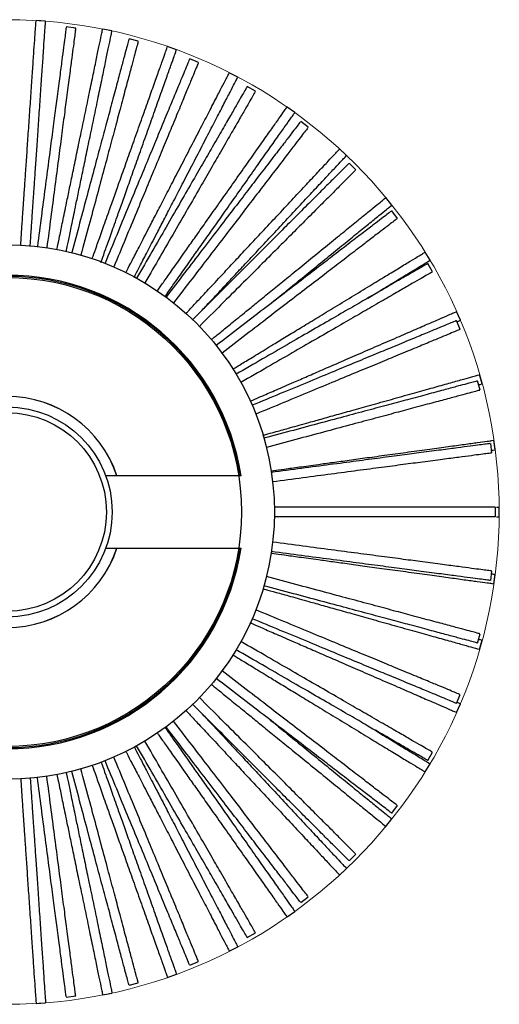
# Model space of a CAD drawing. Header units: millimetres. Extents: x 65 to 114, y 26 to 281.
# Tile 21 of 21: x 101 to 114, y 256 to 281. Entities that reach past the tile are written whole.
import ezdxf

# ---------------------------------------------------------------- set-up
doc = ezdxf.new("R2010")
doc.units = ezdxf.units.MM

msp = doc.modelspace()

# ---------------------------------------------------------------- linework, layer by layer
at = {"color": 7, "linetype": 'Continuous', "lineweight": 25}
for p, q in [((102.137, 281.349), (101.888, 281.366)), ((102.927, 281.166), (102.679, 281.198)), ((103.878, 281.093), (103.634, 281.144)), ((104.565, 280.823), (104.324, 280.888)), ((105.568, 280.602), (105.332, 280.685)), ((106.145, 280.27), (105.914, 280.365)), ((107.175, 279.885), (106.953, 280)), ((107.639, 279.515), (107.422, 279.64)), ((108.67, 278.956), (108.465, 279.1)), ((109.021, 278.571), (108.823, 278.723)), ((110.024, 277.833), (109.841, 278.003)), ((110.269, 277.455), (110.092, 277.632)), ((111.212, 276.535), (111.054, 276.729)), ((111.36, 276.186), (111.208, 276.385)), ((112.213, 275.088), (112.083, 275.301)), ((112.277, 274.786), (112.152, 275.002)), ((113.007, 273.518), (112.908, 273.747)), ((113.002, 273.277), (112.906, 273.508)), ((113.581, 271.854), (113.513, 272.095)), ((113.525, 271.687), (113.46, 271.929)), ((113.835, 270.042), (113.803, 270.29)), ((113.922, 270.128), (113.888, 270.375)), ((107.26, 269.444), (103.715, 269.444)), ((113.928, 268.371), (113.928, 268.621)), ((114.025, 268.371), (114.025, 268.621)), ((103.715, 267.548), (107.26, 267.548)), ((113.803, 266.702), (113.835, 266.95)), ((113.888, 266.617), (113.922, 266.865)), ((113.46, 265.064), (113.525, 265.305)), ((113.513, 264.898), (113.581, 265.138)), ((112.906, 263.484), (113.002, 263.715)), ((112.908, 263.245), (113.007, 263.475)), ((112.152, 261.99), (112.277, 262.207)), ((112.083, 261.691), (112.213, 261.905)), ((111.208, 260.608), (111.36, 260.806)), ((111.054, 260.263), (111.212, 260.457)), ((110.092, 259.36), (110.269, 259.537)), ((109.841, 258.989), (110.024, 259.16)), ((108.823, 258.269), (109.021, 258.421)), ((108.465, 257.892), (108.67, 258.036)), ((107.422, 257.353), (107.639, 257.478)), ((106.953, 256.992), (107.175, 257.107)), ((105.914, 256.627), (106.145, 256.723)), ((105.332, 256.307), (105.568, 256.391)), ((104.324, 256.104), (104.565, 256.169)), ((102.679, 255.794), (102.927, 255.827)), ((103.634, 255.849), (103.878, 255.899)), ((101.888, 255.626), (102.137, 255.643))]:
    msp.add_line(p, q, dxfattribs=at)
at = {"color": 7, "linetype": 'Continuous', "lineweight": 18}
msp.add_circle((101.133, 268.496), 12.892, dxfattribs=at)
at = {"color": 7, "linetype": 'Continuous', "lineweight": 25}
for radius in [7, 6.14, 2.75, 2.6]:
    msp.add_circle((101.133, 268.496), radius, dxfattribs=at)
for radius, start, end in [(6.2, 8.7928, 171.2072), (6.17, 8.8353, 171.1647), (3.025, 18.2584, 161.7416), (3.027, 18.246, 90), (6.2, 188.7928, 351.2072), (3.027, 198.246, 341.754), (6.17, 270, 351.1647), (3.025, 270, 341.7416)]:
    msp.add_arc((101.133, 268.496), radius, start, end, dxfattribs=at)
for points, knots in [([(101.485, 275.478), (101.487, 275.503), (101.492, 275.583), (101.509, 275.829), (101.536, 276.215), (101.566, 276.657), (101.597, 277.108), (101.626, 277.538), (101.659, 278.015), (101.694, 278.536), (101.735, 279.123), (101.773, 279.681), (101.806, 280.171), (101.835, 280.595), (101.859, 280.942), (101.876, 281.183), (101.885, 281.317), (101.889, 281.374), (101.888, 281.362), (101.888, 281.36)], [0, 0, 0, 0, 0.038693, 0.12799, 0.217411, 0.306807, 0.365264, 0.423617, 0.481836, 0.539893, 0.597976, 0.657683, 0.716421, 0.776243, 0.836581, 0.896922, 0.944052, 0.990746, 1, 1, 1, 1]), ([(101.734, 275.453), (101.736, 275.48), (101.742, 275.562), (101.759, 275.812), (101.785, 276.198), (101.815, 276.64), (101.846, 277.091), (101.876, 277.521), (101.908, 277.998), (101.944, 278.519), (101.984, 279.105), (102.022, 279.664), (102.056, 280.154), (102.085, 280.578), (102.108, 280.925), (102.125, 281.166), (102.134, 281.3), (102.138, 281.357), (102.137, 281.345), (102.137, 281.343)], [0, 0, 0, 0, 0.042478, 0.131424, 0.220492, 0.309536, 0.367763, 0.425887, 0.483876, 0.541704, 0.599559, 0.659031, 0.717538, 0.777124, 0.837224, 0.897328, 0.944272, 0.990782, 1, 1, 1, 1]), ([(102.678, 281.186), (102.678, 281.188), (102.679, 281.195), (102.666, 281.102), (102.643, 280.922), (102.61, 280.674), (102.566, 280.34), (102.51, 279.915), (102.446, 279.424), (102.374, 278.884), (102.3, 278.315), (102.216, 277.683), (102.126, 276.994), (102.028, 276.252), (101.958, 275.719), (101.923, 275.451)], [0, 0, 0, 0, 0.053106, 0.158799, 0.243687, 0.3288, 0.413845, 0.498684, 0.58339, 0.652772, 0.722217, 0.79164, 0.86102, 0.930417, 1, 1, 1, 1]), ([(102.925, 281.153), (102.926, 281.155), (102.927, 281.163), (102.914, 281.069), (102.891, 280.89), (102.858, 280.641), (102.814, 280.307), (102.758, 279.882), (102.693, 279.391), (102.622, 278.851), (102.547, 278.282), (102.464, 277.651), (102.374, 276.961), (102.276, 276.219), (102.206, 275.686), (102.17, 275.419)], [0, 0, 0, 0, 0.053106, 0.158799, 0.243687, 0.3288, 0.413845, 0.498684, 0.58339, 0.652772, 0.722217, 0.79164, 0.86102, 0.930417, 1, 1, 1, 1]), ([(102.433, 275.367), (102.438, 275.39), (102.454, 275.468), (102.504, 275.71), (102.583, 276.088), (102.673, 276.522), (102.765, 276.965), (102.853, 277.387), (102.95, 277.855), (103.056, 278.366), (103.176, 278.942), (103.29, 279.49), (103.39, 279.971), (103.476, 280.387), (103.547, 280.727), (103.596, 280.964), (103.624, 281.095), (103.635, 281.152), (103.633, 281.139), (103.632, 281.137)], [0, 0, 0, 0, 0.03785, 0.127225, 0.216724, 0.306198, 0.364707, 0.423111, 0.481381, 0.539489, 0.597624, 0.657382, 0.716172, 0.776047, 0.836437, 0.896832, 0.944003, 0.990737, 1, 1, 1, 1]), ([(102.676, 275.307), (102.681, 275.333), (102.698, 275.413), (102.749, 275.658), (102.828, 276.038), (102.918, 276.471), (103.01, 276.914), (103.098, 277.336), (103.195, 277.804), (103.301, 278.315), (103.421, 278.891), (103.535, 279.439), (103.635, 279.92), (103.721, 280.336), (103.792, 280.677), (103.841, 280.913), (103.868, 281.045), (103.88, 281.101), (103.877, 281.088), (103.877, 281.086)], [0, 0, 0, 0, 0.042213, 0.131183, 0.220276, 0.309345, 0.367588, 0.425728, 0.483733, 0.541577, 0.599448, 0.658936, 0.717459, 0.777063, 0.837179, 0.897299, 0.944257, 0.990779, 1, 1, 1, 1]), ([(104.321, 280.875), (104.321, 280.878), (104.323, 280.885), (104.299, 280.794), (104.252, 280.619), (104.187, 280.377), (104.1, 280.052), (103.989, 279.637), (103.861, 279.159), (103.72, 278.633), (103.571, 278.078), (103.406, 277.463), (103.226, 276.791), (103.033, 276.069), (102.893, 275.549), (102.824, 275.289)], [0, 0, 0, 0, 0.053106, 0.158799, 0.243687, 0.3288, 0.413845, 0.498684, 0.58339, 0.652772, 0.722217, 0.79164, 0.86102, 0.930417, 1, 1, 1, 1]), ([(104.562, 280.811), (104.563, 280.813), (104.565, 280.82), (104.54, 280.729), (104.493, 280.554), (104.428, 280.312), (104.341, 279.987), (104.23, 279.573), (104.102, 279.095), (103.961, 278.568), (103.813, 278.014), (103.648, 277.399), (103.468, 276.727), (103.274, 276.004), (103.135, 275.484), (103.065, 275.224)], [0, 0, 0, 0, 0.053106, 0.158799, 0.243687, 0.3288, 0.413845, 0.498684, 0.58339, 0.652772, 0.722217, 0.79164, 0.86102, 0.930417, 1, 1, 1, 1]), ([(103.357, 275.128), (103.365, 275.15), (103.392, 275.224), (103.474, 275.456), (103.603, 275.82), (103.752, 276.237), (103.903, 276.664), (104.047, 277.07), (104.208, 277.52), (104.382, 278.012), (104.579, 278.566), (104.767, 279.093), (104.931, 279.557), (105.074, 279.957), (105.19, 280.285), (105.271, 280.512), (105.316, 280.639), (105.335, 280.693), (105.331, 280.681), (105.33, 280.679)], [0, 0, 0, 0, 0.036926, 0.126387, 0.215972, 0.305532, 0.364097, 0.422557, 0.480883, 0.539047, 0.597237, 0.657053, 0.7159, 0.775832, 0.83628, 0.896732, 0.943949, 0.990729, 1, 1, 1, 1]), ([(103.589, 275.034), (103.598, 275.059), (103.626, 275.136), (103.709, 275.372), (103.839, 275.737), (103.987, 276.154), (104.139, 276.58), (104.283, 276.986), (104.443, 277.437), (104.618, 277.929), (104.815, 278.482), (105.002, 279.01), (105.167, 279.473), (105.309, 279.874), (105.426, 280.201), (105.507, 280.429), (105.551, 280.555), (105.571, 280.609), (105.566, 280.597), (105.566, 280.595)], [0, 0, 0, 0, 0.04187, 0.130872, 0.219997, 0.309097, 0.367361, 0.425522, 0.483548, 0.541413, 0.599305, 0.658814, 0.717358, 0.776983, 0.837121, 0.897263, 0.944237, 0.990776, 1, 1, 1, 1]), ([(105.909, 280.353), (105.91, 280.356), (105.913, 280.362), (105.877, 280.275), (105.808, 280.108), (105.712, 279.876), (105.583, 279.566), (105.419, 279.169), (105.229, 278.712), (105.021, 278.208), (104.801, 277.678), (104.557, 277.09), (104.291, 276.447), (104.005, 275.756), (103.799, 275.259), (103.696, 275.01)], [0, 0, 0, 0, 0.053106, 0.158799, 0.243687, 0.3288, 0.413845, 0.498684, 0.58339, 0.652772, 0.722217, 0.79164, 0.86102, 0.930417, 1, 1, 1, 1]), ([(106.14, 280.258), (106.141, 280.26), (106.144, 280.267), (106.108, 280.179), (106.039, 280.012), (105.943, 279.781), (105.814, 279.47), (105.65, 279.074), (105.46, 278.616), (105.252, 278.113), (105.032, 277.582), (104.788, 276.994), (104.522, 276.351), (104.236, 275.661), (104.03, 275.163), (103.927, 274.914)], [0, 0, 0, 0, 0.053106, 0.158799, 0.243687, 0.3288, 0.413845, 0.498684, 0.58339, 0.652772, 0.722217, 0.79164, 0.86102, 0.930417, 1, 1, 1, 1]), ([(104.241, 274.765), (104.251, 274.785), (104.287, 274.855), (104.4, 275.072), (104.578, 275.416), (104.781, 275.809), (104.989, 276.21), (105.188, 276.593), (105.408, 277.018), (105.648, 277.481), (105.918, 278.003), (106.176, 278.5), (106.402, 278.937), (106.598, 279.314), (106.757, 279.623), (106.869, 279.837), (106.93, 279.956), (106.957, 280.007), (106.951, 279.996), (106.95, 279.994)], [0, 0, 0, 0, 0.035921, 0.125476, 0.215154, 0.304807, 0.363433, 0.421955, 0.480342, 0.538566, 0.596817, 0.656695, 0.715603, 0.775598, 0.83611, 0.896625, 0.943891, 0.990719, 1, 1, 1, 1]), ([(104.457, 274.64), (104.469, 274.663), (104.507, 274.735), (104.621, 274.957), (104.8, 275.301), (105.003, 275.694), (105.211, 276.095), (105.41, 276.478), (105.63, 276.903), (105.87, 277.366), (106.14, 277.888), (106.398, 278.385), (106.624, 278.822), (106.82, 279.199), (106.979, 279.508), (107.091, 279.722), (107.152, 279.841), (107.179, 279.892), (107.173, 279.881), (107.172, 279.879)], [0, 0, 0, 0, 0.041449, 0.13049, 0.219654, 0.308793, 0.367083, 0.425269, 0.483321, 0.541211, 0.599129, 0.658664, 0.717234, 0.776885, 0.837049, 0.897217, 0.944212, 0.990772, 1, 1, 1, 1]), ([(107.416, 279.629), (107.417, 279.631), (107.421, 279.637), (107.374, 279.555), (107.283, 279.399), (107.158, 279.181), (106.99, 278.89), (106.775, 278.519), (106.528, 278.09), (106.255, 277.618), (105.968, 277.121), (105.65, 276.57), (105.302, 275.967), (104.928, 275.319), (104.659, 274.853), (104.524, 274.62)], [0, 0, 0, 0, 0.053106, 0.158799, 0.243687, 0.3288, 0.413845, 0.498684, 0.58339, 0.652772, 0.722217, 0.79164, 0.86102, 0.930417, 1, 1, 1, 1]), ([(107.633, 279.504), (107.634, 279.506), (107.637, 279.512), (107.59, 279.43), (107.5, 279.274), (107.374, 279.056), (107.206, 278.765), (106.992, 278.394), (106.744, 277.965), (106.472, 277.493), (106.185, 276.996), (105.866, 276.445), (105.518, 275.842), (105.144, 275.194), (104.875, 274.728), (104.741, 274.495)], [0, 0, 0, 0, 0.053106, 0.158799, 0.243687, 0.3288, 0.413845, 0.498684, 0.58339, 0.652772, 0.722217, 0.79164, 0.86102, 0.930417, 1, 1, 1, 1]), ([(105.067, 274.286), (105.079, 274.303), (105.124, 274.367), (105.265, 274.566), (105.488, 274.882), (105.743, 275.244), (106.004, 275.614), (106.253, 275.966), (106.528, 276.356), (106.829, 276.783), (107.168, 277.263), (107.491, 277.72), (107.775, 278.122), (108.02, 278.469), (108.22, 278.753), (108.359, 278.95), (108.437, 279.06), (108.47, 279.107), (108.463, 279.097), (108.462, 279.095)], [0, 0, 0, 0, 0.0348349, 0.1244904, 0.2142697, 0.3040243, 0.3627161, 0.4213039, 0.4797565, 0.538046, 0.5963628, 0.6563088, 0.7152828, 0.7753452, 0.8359249, 0.8965083, 0.9438275, 0.9907084, 1, 1, 1, 1]), ([(105.281, 274.156), (105.291, 274.17), (105.333, 274.23), (105.469, 274.423), (105.692, 274.738), (105.947, 275.1), (106.208, 275.469), (106.457, 275.821), (106.732, 276.212), (107.034, 276.639), (107.373, 277.119), (107.695, 277.576), (107.979, 277.978), (108.224, 278.325), (108.424, 278.609), (108.564, 278.806), (108.641, 278.916), (108.674, 278.963), (108.667, 278.953), (108.666, 278.951)], [0, 0, 0, 0, 0.026141, 0.116604, 0.207192, 0.297755, 0.356976, 0.416091, 0.47507, 0.533885, 0.592727, 0.653213, 0.712718, 0.773322, 0.834447, 0.895576, 0.943321, 0.990625, 1, 1, 1, 1]), ([(108.815, 278.713), (108.817, 278.715), (108.821, 278.721), (108.764, 278.646), (108.654, 278.503), (108.501, 278.304), (108.296, 278.037), (108.035, 277.696), (107.734, 277.304), (107.402, 276.871), (107.052, 276.416), (106.665, 275.911), (106.241, 275.359), (105.786, 274.765), (105.459, 274.339), (105.294, 274.125)], [0, 0, 0, 0, 0.053106, 0.158799, 0.243687, 0.3288, 0.413845, 0.498684, 0.58339, 0.652772, 0.722217, 0.79164, 0.86102, 0.930417, 1, 1, 1, 1]), ([(109.014, 278.561), (109.015, 278.563), (109.02, 278.569), (108.962, 278.494), (108.852, 278.35), (108.699, 278.151), (108.495, 277.885), (108.233, 277.544), (107.932, 277.151), (107.6, 276.719), (107.251, 276.264), (106.863, 275.759), (106.44, 275.207), (105.984, 274.613), (105.657, 274.186), (105.493, 273.973)], [0, 0, 0, 0, 0.053106, 0.158799, 0.243687, 0.3288, 0.413845, 0.498684, 0.58339, 0.652772, 0.722217, 0.79164, 0.86102, 0.930417, 1, 1, 1, 1]), ([(105.818, 273.695), (105.833, 273.711), (105.886, 273.769), (106.053, 273.947), (106.317, 274.23), (106.619, 274.553), (106.928, 274.884), (107.222, 275.199), (107.548, 275.548), (107.905, 275.93), (108.306, 276.359), (108.688, 276.768), (109.023, 277.128), (109.314, 277.438), (109.551, 277.692), (109.716, 277.869), (109.807, 277.967), (109.846, 278.009), (109.838, 278), (109.836, 277.998)], [0, 0, 0, 0, 0.035341, 0.12495, 0.214682, 0.30439, 0.363051, 0.421608, 0.480029, 0.538288, 0.596575, 0.656489, 0.715432, 0.775463, 0.836011, 0.896563, 0.943857, 0.990713, 1, 1, 1, 1]), ([(106.221, 273.761), (106.229, 273.769), (106.3, 273.846), (106.505, 274.065), (106.801, 274.382), (107.111, 274.714), (107.405, 275.028), (107.731, 275.378), (108.087, 275.759), (108.489, 276.189), (108.871, 276.598), (109.206, 276.957), (109.496, 277.268), (109.733, 277.522), (109.898, 277.698), (109.99, 277.797), (110.029, 277.838), (110.021, 277.829), (110.019, 277.828)], [0, 0, 0, 0, 0.012228, 0.113519, 0.214783, 0.281, 0.347101, 0.413048, 0.478812, 0.544606, 0.612239, 0.678775, 0.746539, 0.814886, 0.883238, 0.936625, 0.989517, 1, 1, 1, 1]), ([(110.083, 277.623), (110.085, 277.625), (110.09, 277.63), (110.023, 277.563), (109.895, 277.435), (109.718, 277.258), (109.48, 277.02), (109.177, 276.717), (108.827, 276.367), (108.441, 275.981), (108.036, 275.575), (107.586, 275.125), (107.093, 274.633), (106.565, 274.105), (106.184, 273.724), (105.994, 273.533)], [0, 0, 0, 0, 0.053106, 0.158799, 0.243687, 0.3288, 0.413845, 0.498684, 0.58339, 0.652772, 0.722217, 0.79164, 0.86102, 0.930417, 1, 1, 1, 1]), ([(110.26, 277.446), (110.262, 277.448), (110.267, 277.453), (110.2, 277.386), (110.072, 277.259), (109.895, 277.081), (109.657, 276.843), (109.354, 276.54), (109.004, 276.19), (108.618, 275.805), (108.212, 275.399), (107.762, 274.949), (107.27, 274.457), (106.741, 273.928), (106.361, 273.547), (106.17, 273.357)], [0, 0, 0, 0, 0.053106, 0.158799, 0.243687, 0.3288, 0.413845, 0.498684, 0.58339, 0.652772, 0.722217, 0.79164, 0.86102, 0.930417, 1, 1, 1, 1]), ([(106.48, 273.008), (106.498, 273.022), (106.559, 273.072), (106.749, 273.226), (107.049, 273.47), (107.393, 273.75), (107.744, 274.035), (108.078, 274.307), (108.449, 274.609), (108.854, 274.939), (109.31, 275.31), (109.744, 275.663), (110.125, 275.973), (110.455, 276.241), (110.725, 276.461), (110.912, 276.613), (111.016, 276.698), (111.061, 276.734), (111.051, 276.726), (111.049, 276.725)], [0, 0, 0, 0, 0.036392, 0.125903, 0.215538, 0.305148, 0.363745, 0.422238, 0.480596, 0.538792, 0.597014, 0.656863, 0.715742, 0.775708, 0.83619, 0.896675, 0.943918, 0.990723, 1, 1, 1, 1]), ([(108.026, 273.943), (108.097, 274.001), (108.277, 274.147), (108.607, 274.416), (109.011, 274.744), (109.468, 275.116), (109.902, 275.469), (110.283, 275.779), (110.613, 276.047), (110.882, 276.267), (111.07, 276.419), (111.174, 276.504), (111.218, 276.54), (111.209, 276.532), (111.207, 276.531)], [0, 0, 0, 0, 0.061317, 0.156131, 0.250681, 0.345274, 0.44251, 0.53817, 0.635595, 0.73386, 0.83213, 0.908885, 0.984928, 1, 1, 1, 1]), ([(111.198, 276.377), (111.2, 276.378), (111.206, 276.383), (111.131, 276.325), (110.987, 276.215), (110.788, 276.062), (110.521, 275.858), (110.181, 275.597), (109.788, 275.295), (109.356, 274.963), (108.901, 274.614), (108.396, 274.226), (107.843, 273.803), (107.25, 273.348), (106.823, 273.02), (106.61, 272.856)], [0, 0, 0, 0, 0.053106, 0.158799, 0.243687, 0.3288, 0.413845, 0.498684, 0.58339, 0.652772, 0.722217, 0.79164, 0.86102, 0.930417, 1, 1, 1, 1]), ([(111.35, 276.178), (111.352, 276.18), (111.358, 276.184), (111.283, 276.127), (111.14, 276.017), (110.94, 275.864), (110.674, 275.659), (110.333, 275.398), (109.941, 275.097), (109.508, 274.765), (109.053, 274.416), (108.548, 274.028), (107.996, 273.604), (107.402, 273.149), (106.975, 272.822), (106.762, 272.658)], [0, 0, 0, 0, 0.053106, 0.158799, 0.243687, 0.3288, 0.413845, 0.498684, 0.58339, 0.652772, 0.722217, 0.79164, 0.86102, 0.930417, 1, 1, 1, 1]), ([(107.043, 272.236), (107.063, 272.248), (107.131, 272.29), (107.341, 272.417), (107.672, 272.619), (108.05, 272.849), (108.436, 273.084), (108.805, 273.308), (109.213, 273.556), (109.659, 273.827), (110.161, 274.133), (110.64, 274.423), (111.06, 274.679), (111.423, 274.9), (111.72, 275.08), (111.926, 275.206), (112.041, 275.276), (112.09, 275.305), (112.079, 275.299), (112.077, 275.298)], [0, 0, 0, 0, 0.037362, 0.126783, 0.216327, 0.305847, 0.364385, 0.422819, 0.481119, 0.539256, 0.59742, 0.657209, 0.716028, 0.775933, 0.836355, 0.896779, 0.943975, 0.990733, 1, 1, 1, 1]), ([(112.14, 274.996), (112.143, 274.997), (112.149, 275), (112.067, 274.953), (111.911, 274.863), (111.693, 274.737), (111.402, 274.569), (111.031, 274.355), (110.602, 274.107), (110.13, 273.835), (109.633, 273.548), (109.081, 273.229), (108.479, 272.882), (107.831, 272.508), (107.365, 272.239), (107.132, 272.104)], [0, 0, 0, 0, 0.053106, 0.158799, 0.243687, 0.3288, 0.413845, 0.498684, 0.58339, 0.652772, 0.722217, 0.79164, 0.86102, 0.930417, 1, 1, 1, 1]), ([(110.581, 274.095), (110.642, 274.132), (110.86, 274.265), (111.188, 274.465), (111.553, 274.686), (111.85, 274.867), (112.056, 274.992), (112.171, 275.062), (112.22, 275.092), (112.209, 275.085), (112.207, 275.084)], [0, 0, 0, 0, 0.062542, 0.223401, 0.387228, 0.552466, 0.717714, 0.846783, 0.974656, 1, 1, 1, 1]), ([(112.265, 274.779), (112.268, 274.78), (112.274, 274.784), (112.192, 274.737), (112.036, 274.646), (111.818, 274.521), (111.527, 274.353), (111.156, 274.138), (110.727, 273.891), (110.255, 273.618), (109.758, 273.331), (109.206, 273.013), (108.604, 272.665), (107.956, 272.291), (107.49, 272.022), (107.257, 271.887)], [0, 0, 0, 0, 0.053106, 0.158799, 0.243687, 0.3288, 0.413845, 0.498684, 0.58339, 0.652772, 0.722217, 0.79164, 0.86102, 0.930417, 1, 1, 1, 1]), ([(107.495, 271.396), (107.517, 271.406), (107.591, 271.437), (107.817, 271.536), (108.172, 271.69), (108.578, 271.866), (108.993, 272.046), (109.388, 272.218), (109.827, 272.409), (110.306, 272.617), (110.845, 272.851), (111.358, 273.074), (111.809, 273.27), (112.199, 273.439), (112.518, 273.577), (112.739, 273.674), (112.862, 273.727), (112.915, 273.75), (112.904, 273.745), (112.902, 273.744)], [0, 0, 0, 0, 0.038251, 0.127589, 0.21705, 0.306487, 0.364971, 0.423352, 0.481598, 0.539681, 0.597791, 0.657525, 0.71629, 0.77614, 0.836506, 0.896875, 0.944026, 0.990741, 1, 1, 1, 1]), ([(112.895, 273.503), (112.897, 273.504), (112.904, 273.507), (112.816, 273.471), (112.649, 273.402), (112.418, 273.306), (112.107, 273.177), (111.711, 273.013), (111.253, 272.823), (110.75, 272.615), (110.219, 272.395), (109.631, 272.152), (108.988, 271.885), (108.297, 271.599), (107.8, 271.393), (107.551, 271.29)], [0, 0, 0, 0, 0.053106, 0.158799, 0.243687, 0.3288, 0.413845, 0.498684, 0.58339, 0.652772, 0.722217, 0.79164, 0.86102, 0.930417, 1, 1, 1, 1]), ([(112.919, 273.479), (112.931, 273.485), (112.985, 273.508), (113.014, 273.521), (113.003, 273.516), (113.001, 273.515)], [0, 0, 0, 0, 0.210829, 0.869462, 1, 1, 1, 1]), ([(112.99, 273.272), (112.993, 273.273), (112.999, 273.276), (112.912, 273.24), (112.745, 273.171), (112.513, 273.075), (112.202, 272.946), (111.806, 272.782), (111.349, 272.592), (110.845, 272.384), (110.315, 272.164), (109.727, 271.921), (109.084, 271.654), (108.393, 271.368), (107.896, 271.162), (107.647, 271.059)], [0, 0, 0, 0, 0.053106, 0.158799, 0.243687, 0.3288, 0.413845, 0.498684, 0.58339, 0.652772, 0.722217, 0.79164, 0.86102, 0.930417, 1, 1, 1, 1]), ([(107.829, 270.502), (107.853, 270.509), (107.93, 270.53), (108.168, 270.597), (108.541, 270.702), (108.968, 270.821), (109.403, 270.943), (109.818, 271.059), (110.279, 271.188), (110.781, 271.329), (111.347, 271.488), (111.886, 271.639), (112.36, 271.771), (112.769, 271.886), (113.104, 271.98), (113.336, 272.045), (113.466, 272.081), (113.521, 272.097), (113.509, 272.093), (113.507, 272.093)], [0, 0, 0, 0, 0.039059, 0.128322, 0.217708, 0.30707, 0.365505, 0.423836, 0.482033, 0.540068, 0.598129, 0.657813, 0.716529, 0.776328, 0.836643, 0.896961, 0.944073, 0.990749, 1, 1, 1, 1]), ([(113.448, 271.925), (113.45, 271.926), (113.457, 271.928), (113.366, 271.903), (113.191, 271.857), (112.949, 271.792), (112.624, 271.704), (112.21, 271.593), (111.731, 271.465), (111.205, 271.324), (110.65, 271.176), (110.036, 271.011), (109.363, 270.831), (108.641, 270.637), (108.121, 270.498), (107.861, 270.428)], [0, 0, 0, 0, 0.053106, 0.158799, 0.243687, 0.3288, 0.413845, 0.498684, 0.58339, 0.652772, 0.722217, 0.79164, 0.86102, 0.930417, 1, 1, 1, 1]), ([(113.487, 271.828), (113.501, 271.832), (113.557, 271.847), (113.588, 271.856), (113.576, 271.853), (113.574, 271.852)], [0, 0, 0, 0, 0.212164, 0.869683, 1, 1, 1, 1]), ([(113.512, 271.684), (113.515, 271.684), (113.522, 271.686), (113.43, 271.662), (113.256, 271.615), (113.013, 271.55), (112.689, 271.463), (112.274, 271.352), (111.796, 271.224), (111.27, 271.083), (110.715, 270.934), (110.1, 270.77), (109.428, 270.589), (108.706, 270.396), (108.186, 270.257), (107.926, 270.187)], [0, 0, 0, 0, 0.053106, 0.158799, 0.243687, 0.3288, 0.413845, 0.498684, 0.58339, 0.652772, 0.722217, 0.79164, 0.86102, 0.930417, 1, 1, 1, 1]), ([(108.039, 269.571), (108.063, 269.575), (108.143, 269.586), (108.389, 269.62), (108.773, 269.672), (109.211, 269.733), (109.659, 269.794), (110.086, 269.853), (110.56, 269.918), (111.077, 269.989), (111.66, 270.069), (112.214, 270.145), (112.701, 270.212), (113.122, 270.27), (113.466, 270.317), (113.706, 270.35), (113.839, 270.369), (113.896, 270.376), (113.883, 270.375), (113.881, 270.374)], [0, 0, 0, 0, 0.039787, 0.128982, 0.218301, 0.307595, 0.365986, 0.424273, 0.482426, 0.540416, 0.598434, 0.658072, 0.716744, 0.776498, 0.836767, 0.897039, 0.944116, 0.990756, 1, 1, 1, 1]), ([(113.79, 270.289), (113.792, 270.289), (113.799, 270.29), (113.706, 270.277), (113.527, 270.254), (113.278, 270.221), (112.944, 270.177), (112.519, 270.121), (112.028, 270.057), (111.488, 269.985), (110.919, 269.911), (110.288, 269.827), (109.598, 269.737), (108.856, 269.639), (108.323, 269.569), (108.056, 269.534)], [0, 0, 0, 0, 0.053106, 0.158799, 0.243687, 0.3288, 0.413845, 0.498684, 0.58339, 0.652772, 0.722217, 0.79164, 0.86102, 0.930417, 1, 1, 1, 1]), ([(113.822, 270.041), (113.825, 270.041), (113.832, 270.042), (113.738, 270.03), (113.559, 270.006), (113.31, 269.973), (112.977, 269.929), (112.552, 269.873), (112.061, 269.809), (111.521, 269.738), (110.951, 269.663), (110.32, 269.58), (109.63, 269.489), (108.889, 269.391), (108.355, 269.321), (108.088, 269.286)], [0, 0, 0, 0, 0.053106, 0.158799, 0.243687, 0.3288, 0.413845, 0.498684, 0.58339, 0.652772, 0.722217, 0.79164, 0.86102, 0.930417, 1, 1, 1, 1]), ([(113.826, 270.115), (113.84, 270.116), (113.897, 270.124), (113.929, 270.129), (113.917, 270.127), (113.915, 270.127)], [0, 0, 0, 0, 0.211795, 0.869622, 1, 1, 1, 1]), ([(113.916, 268.621), (113.918, 268.621), (113.925, 268.621), (113.831, 268.621), (113.65, 268.621), (113.399, 268.621), (113.063, 268.621), (112.634, 268.621), (112.139, 268.621), (111.594, 268.621), (111.02, 268.621), (110.383, 268.621), (109.687, 268.621), (108.939, 268.621), (108.401, 268.621), (108.132, 268.621)], [0, 0, 0, 0, 0.053112, 0.158804, 0.243692, 0.328804, 0.413848, 0.498687, 0.583392, 0.652775, 0.722219, 0.791641, 0.861021, 0.930418, 1, 1, 1, 1]), ([(113.951, 268.621), (113.957, 268.621), (114.006, 268.621), (114.032, 268.621), (114.02, 268.621), (114.018, 268.621)], [0, 0, 0, 0, 0.105908, 0.852141, 1, 1, 1, 1]), ([(113.916, 268.371), (113.918, 268.371), (113.925, 268.371), (113.831, 268.371), (113.65, 268.371), (113.399, 268.371), (113.063, 268.371), (112.634, 268.371), (112.139, 268.371), (111.594, 268.371), (111.02, 268.371), (110.383, 268.371), (109.687, 268.371), (108.939, 268.371), (108.401, 268.371), (108.132, 268.371)], [0, 0, 0, 0, 0.053112, 0.158804, 0.243692, 0.328804, 0.413848, 0.498687, 0.583392, 0.652775, 0.722219, 0.791641, 0.861021, 0.930418, 1, 1, 1, 1]), ([(113.951, 268.371), (113.957, 268.371), (114.006, 268.371), (114.032, 268.371), (114.02, 268.371), (114.018, 268.371)], [0, 0, 0, 0, 0.105908, 0.852141, 1, 1, 1, 1]), ([(113.822, 266.952), (113.825, 266.951), (113.832, 266.95), (113.738, 266.963), (113.559, 266.986), (113.31, 267.019), (112.977, 267.063), (112.552, 267.119), (112.061, 267.184), (111.521, 267.255), (110.951, 267.33), (110.32, 267.413), (109.63, 267.503), (108.889, 267.601), (108.355, 267.671), (108.088, 267.707)], [0, 0, 0, 0, 0.053106, 0.158799, 0.243687, 0.3288, 0.413845, 0.498684, 0.58339, 0.652772, 0.722217, 0.79164, 0.86102, 0.930417, 1, 1, 1, 1]), ([(108.049, 267.419), (108.071, 267.416), (108.148, 267.406), (108.389, 267.373), (108.773, 267.32), (109.211, 267.26), (109.659, 267.198), (110.086, 267.139), (110.56, 267.074), (111.077, 267.003), (111.66, 266.923), (112.214, 266.847), (112.701, 266.78), (113.122, 266.722), (113.466, 266.675), (113.706, 266.642), (113.839, 266.624), (113.896, 266.616), (113.883, 266.617), (113.881, 266.618)], [0, 0, 0, 0, 0.034954, 0.124598, 0.214367, 0.30411, 0.362795, 0.421375, 0.479821, 0.538103, 0.596413, 0.656351, 0.715318, 0.775373, 0.835945, 0.896521, 0.943834, 0.99071, 1, 1, 1, 1]), ([(113.79, 266.704), (113.792, 266.703), (113.799, 266.702), (113.706, 266.715), (113.527, 266.738), (113.278, 266.771), (112.944, 266.815), (112.519, 266.871), (112.028, 266.936), (111.488, 267.007), (110.919, 267.082), (110.288, 267.165), (109.598, 267.256), (108.856, 267.353), (108.323, 267.423), (108.056, 267.459)], [0, 0, 0, 0, 0.053106, 0.158799, 0.243687, 0.3288, 0.413845, 0.498684, 0.58339, 0.652772, 0.722217, 0.79164, 0.86102, 0.930417, 1, 1, 1, 1]), ([(113.826, 266.878), (113.84, 266.876), (113.897, 266.868), (113.929, 266.863), (113.917, 266.865), (113.915, 266.865)], [0, 0, 0, 0, 0.2117955, 0.8696217, 1, 1, 1, 1]), ([(113.512, 265.309), (113.515, 265.308), (113.522, 265.306), (113.43, 265.33), (113.256, 265.377), (113.013, 265.442), (112.689, 265.529), (112.274, 265.64), (111.796, 265.768), (111.27, 265.909), (110.715, 266.058), (110.1, 266.223), (109.428, 266.403), (108.706, 266.596), (108.186, 266.736), (107.926, 266.805)], [0, 0, 0, 0, 0.053106, 0.158799, 0.243687, 0.3288, 0.413845, 0.498684, 0.58339, 0.652772, 0.722217, 0.79164, 0.86102, 0.930417, 1, 1, 1, 1]), ([(107.836, 266.488), (107.857, 266.482), (107.933, 266.461), (108.169, 266.395), (108.541, 266.291), (108.968, 266.171), (109.403, 266.049), (109.818, 265.933), (110.279, 265.804), (110.781, 265.663), (111.347, 265.504), (111.886, 265.353), (112.36, 265.221), (112.769, 265.106), (113.104, 265.012), (113.336, 264.947), (113.466, 264.911), (113.521, 264.895), (113.509, 264.899), (113.507, 264.899)], [0, 0, 0, 0, 0.036031, 0.125576, 0.215244, 0.304887, 0.363506, 0.422021, 0.480401, 0.538619, 0.596863, 0.656735, 0.715636, 0.775624, 0.836128, 0.896637, 0.943897, 0.99072, 1, 1, 1, 1]), ([(113.448, 265.067), (113.45, 265.066), (113.457, 265.065), (113.366, 265.089), (113.191, 265.136), (112.949, 265.201), (112.624, 265.288), (112.21, 265.399), (111.731, 265.527), (111.205, 265.668), (110.65, 265.817), (110.036, 265.981), (109.363, 266.161), (108.641, 266.355), (108.121, 266.494), (107.861, 266.564)], [0, 0, 0, 0, 0.053106, 0.158799, 0.243687, 0.3288, 0.413845, 0.498684, 0.58339, 0.652772, 0.722217, 0.79164, 0.86102, 0.930417, 1, 1, 1, 1]), ([(112.99, 263.72), (112.993, 263.719), (112.999, 263.716), (112.912, 263.752), (112.745, 263.822), (112.513, 263.918), (112.202, 264.046), (111.806, 264.21), (111.349, 264.4), (110.845, 264.608), (110.315, 264.828), (109.727, 265.072), (109.084, 265.338), (108.393, 265.624), (107.896, 265.83), (107.647, 265.933)], [0, 0, 0, 0, 0.053106, 0.158799, 0.243687, 0.3288, 0.413845, 0.498684, 0.58339, 0.652772, 0.722217, 0.79164, 0.86102, 0.930417, 1, 1, 1, 1]), ([(107.498, 265.595), (107.519, 265.586), (107.592, 265.554), (107.817, 265.457), (108.172, 265.302), (108.578, 265.126), (108.993, 264.946), (109.388, 264.774), (109.827, 264.584), (110.306, 264.376), (110.845, 264.141), (111.358, 263.918), (111.809, 263.723), (112.199, 263.553), (112.518, 263.415), (112.739, 263.318), (112.862, 263.265), (112.915, 263.242), (112.904, 263.247), (112.902, 263.248)], [0, 0, 0, 0, 0.037027, 0.126479, 0.216055, 0.305605, 0.364164, 0.422619, 0.480938, 0.539095, 0.59728, 0.657089, 0.71593, 0.775856, 0.836298, 0.896743, 0.943955, 0.99073, 1, 1, 1, 1]), ([(112.895, 263.489), (112.897, 263.488), (112.904, 263.485), (112.816, 263.521), (112.649, 263.591), (112.418, 263.687), (112.107, 263.815), (111.711, 263.979), (111.253, 264.169), (110.75, 264.377), (110.219, 264.597), (109.631, 264.841), (108.988, 265.107), (108.297, 265.393), (107.8, 265.599), (107.551, 265.702)], [0, 0, 0, 0, 0.053106, 0.158799, 0.243687, 0.3288, 0.413845, 0.498684, 0.58339, 0.652772, 0.722217, 0.79164, 0.86102, 0.930417, 1, 1, 1, 1]), ([(112.265, 262.213), (112.268, 262.212), (112.274, 262.208), (112.192, 262.255), (112.036, 262.346), (111.818, 262.471), (111.527, 262.64), (111.156, 262.854), (110.727, 263.101), (110.255, 263.374), (109.758, 263.661), (109.206, 263.979), (108.604, 264.327), (107.956, 264.701), (107.49, 264.97), (107.257, 265.105)], [0, 0, 0, 0, 0.053106, 0.158799, 0.243687, 0.3288, 0.413845, 0.498684, 0.58339, 0.652772, 0.722217, 0.79164, 0.86102, 0.930417, 1, 1, 1, 1]), ([(113.487, 265.165), (113.501, 265.161), (113.557, 265.145), (113.588, 265.136), (113.576, 265.14), (113.574, 265.14)], [0, 0, 0, 0, 0.212164, 0.869683, 1, 1, 1, 1]), ([(112.14, 261.997), (112.143, 261.995), (112.149, 261.992), (112.067, 262.039), (111.911, 262.129), (111.693, 262.255), (111.402, 262.423), (111.031, 262.637), (110.602, 262.885), (110.13, 263.157), (109.633, 263.445), (109.081, 263.763), (108.479, 264.111), (107.831, 264.485), (107.365, 264.754), (107.132, 264.888)], [0, 0, 0, 0, 0.053106, 0.158799, 0.243687, 0.3288, 0.413845, 0.498684, 0.58339, 0.652772, 0.722217, 0.79164, 0.86102, 0.930417, 1, 1, 1, 1]), ([(107.042, 264.757), (107.062, 264.744), (107.13, 264.703), (107.341, 264.575), (107.672, 264.374), (108.05, 264.144), (108.436, 263.909), (108.805, 263.685), (109.213, 263.436), (109.659, 263.165), (110.161, 262.86), (110.64, 262.569), (111.06, 262.313), (111.423, 262.092), (111.72, 261.912), (111.926, 261.786), (112.041, 261.717), (112.09, 261.687), (112.079, 261.693), (112.077, 261.694)], [0, 0, 0, 0, 0.037943, 0.12731, 0.2168, 0.306265, 0.364768, 0.423167, 0.481432, 0.539534, 0.597663, 0.657415, 0.7162, 0.776069, 0.836453, 0.896842, 0.944008, 0.990738, 1, 1, 1, 1]), ([(111.35, 260.814), (111.352, 260.812), (111.358, 260.808), (111.283, 260.865), (111.14, 260.975), (110.94, 261.128), (110.674, 261.333), (110.333, 261.594), (109.941, 261.895), (109.508, 262.227), (109.053, 262.577), (108.548, 262.964), (107.996, 263.388), (107.402, 263.843), (106.975, 264.171), (106.762, 264.335)], [0, 0, 0, 0, 0.053106, 0.158799, 0.243687, 0.3288, 0.413845, 0.498684, 0.58339, 0.652772, 0.722217, 0.79164, 0.86102, 0.930417, 1, 1, 1, 1]), ([(111.198, 260.615), (111.2, 260.614), (111.206, 260.61), (111.131, 260.667), (110.987, 260.777), (110.788, 260.93), (110.521, 261.135), (110.181, 261.396), (109.788, 261.697), (109.356, 262.029), (108.901, 262.378), (108.396, 262.766), (107.843, 263.189), (107.25, 263.645), (106.823, 263.972), (106.61, 264.136)], [0, 0, 0, 0, 0.053106, 0.158799, 0.243687, 0.3288, 0.413845, 0.498684, 0.58339, 0.652772, 0.722217, 0.79164, 0.86102, 0.930417, 1, 1, 1, 1]), ([(106.476, 263.988), (106.495, 263.973), (106.557, 263.922), (106.749, 263.766), (107.049, 263.522), (107.393, 263.242), (107.744, 262.957), (108.078, 262.685), (108.449, 262.383), (108.854, 262.054), (109.31, 261.683), (109.744, 261.33), (110.125, 261.019), (110.455, 260.751), (110.725, 260.532), (110.912, 260.379), (111.016, 260.294), (111.061, 260.258), (111.051, 260.266), (111.049, 260.267)], [0, 0, 0, 0, 0.038778, 0.128067, 0.21748, 0.306868, 0.36532, 0.423668, 0.481882, 0.539933, 0.598012, 0.657713, 0.716446, 0.776263, 0.836595, 0.896931, 0.944057, 0.990746, 1, 1, 1, 1]), ([(110.26, 259.546), (110.262, 259.544), (110.267, 259.539), (110.2, 259.606), (110.072, 259.734), (109.895, 259.911), (109.657, 260.149), (109.354, 260.452), (109.004, 260.802), (108.618, 261.188), (108.212, 261.594), (107.762, 262.044), (107.27, 262.536), (106.741, 263.065), (106.361, 263.445), (106.17, 263.636)], [0, 0, 0, 0, 0.053106, 0.158799, 0.243687, 0.3288, 0.413845, 0.498684, 0.58339, 0.652772, 0.722217, 0.79164, 0.86102, 0.930417, 1, 1, 1, 1]), ([(105.812, 263.303), (105.828, 263.285), (105.883, 263.227), (106.053, 263.045), (106.317, 262.762), (106.619, 262.439), (106.928, 262.108), (107.222, 261.793), (107.548, 261.444), (107.905, 261.062), (108.306, 260.633), (108.688, 260.224), (109.023, 259.864), (109.314, 259.554), (109.551, 259.3), (109.716, 259.123), (109.807, 259.025), (109.846, 258.983), (109.838, 258.992), (109.836, 258.994)], [0, 0, 0, 0, 0.039534, 0.128753, 0.218095, 0.307413, 0.365819, 0.424121, 0.482289, 0.540295, 0.598328, 0.657982, 0.716669, 0.776439, 0.836724, 0.897012, 0.944101, 0.990754, 1, 1, 1, 1]), ([(110.083, 259.369), (110.085, 259.367), (110.09, 259.362), (110.023, 259.429), (109.895, 259.557), (109.718, 259.734), (109.48, 259.972), (109.177, 260.275), (108.827, 260.625), (108.441, 261.011), (108.036, 261.417), (107.586, 261.867), (107.093, 262.359), (106.565, 262.888), (106.184, 263.268), (105.994, 263.459)], [0, 0, 0, 0, 0.053106, 0.158799, 0.243687, 0.3288, 0.413845, 0.498684, 0.58339, 0.652772, 0.722217, 0.79164, 0.86102, 0.930417, 1, 1, 1, 1]), ([(112.919, 263.513), (112.931, 263.508), (112.985, 263.485), (113.014, 263.472), (113.003, 263.476), (113.001, 263.477)], [0, 0, 0, 0, 0.210829, 0.869462, 1, 1, 1, 1]), ([(109.014, 258.431), (109.015, 258.429), (109.02, 258.423), (108.962, 258.498), (108.852, 258.642), (108.699, 258.841), (108.495, 259.108), (108.233, 259.448), (107.932, 259.841), (107.6, 260.273), (107.251, 260.729), (106.863, 261.234), (106.44, 261.786), (105.984, 262.379), (105.657, 262.806), (105.493, 263.02)], [0, 0, 0, 0, 0.053106, 0.158799, 0.243687, 0.3288, 0.413845, 0.498684, 0.58339, 0.652772, 0.722217, 0.79164, 0.86102, 0.930417, 1, 1, 1, 1]), ([(106.221, 263.231), (106.229, 263.223), (106.3, 263.146), (106.505, 262.927), (106.801, 262.611), (107.111, 262.279), (107.405, 261.964), (107.731, 261.615), (108.087, 261.233), (108.489, 260.803), (108.871, 260.394), (109.206, 260.035), (109.496, 259.724), (109.733, 259.47), (109.898, 259.294), (109.99, 259.196), (110.029, 259.154), (110.021, 259.163), (110.019, 259.164)], [0, 0, 0, 0, 0.012228, 0.113519, 0.214783, 0.281, 0.347101, 0.413048, 0.478812, 0.544606, 0.612239, 0.678775, 0.746539, 0.814886, 0.883238, 0.936625, 0.989517, 1, 1, 1, 1]), ([(108.026, 263.049), (108.097, 262.992), (108.277, 262.845), (108.607, 262.576), (109.011, 262.248), (109.468, 261.877), (109.902, 261.523), (110.283, 261.213), (110.613, 260.945), (110.882, 260.726), (111.07, 260.573), (111.174, 260.488), (111.218, 260.452), (111.209, 260.46), (111.207, 260.461)], [0, 0, 0, 0, 0.061317, 0.156131, 0.250681, 0.345274, 0.44251, 0.53817, 0.635595, 0.73386, 0.83213, 0.908885, 0.984928, 1, 1, 1, 1]), ([(105.281, 262.836), (105.291, 262.823), (105.333, 262.763), (105.469, 262.57), (105.692, 262.254), (105.947, 261.892), (106.208, 261.523), (106.457, 261.171), (106.732, 260.78), (107.034, 260.354), (107.373, 259.873), (107.695, 259.416), (107.979, 259.015), (108.224, 258.667), (108.424, 258.383), (108.564, 258.186), (108.641, 258.076), (108.674, 258.029), (108.667, 258.04), (108.666, 258.041)], [0, 0, 0, 0, 0.026141, 0.116604, 0.207192, 0.297755, 0.356976, 0.416091, 0.47507, 0.533885, 0.592727, 0.653213, 0.712718, 0.773322, 0.834447, 0.895576, 0.943321, 0.990625, 1, 1, 1, 1]), ([(108.815, 258.279), (108.817, 258.277), (108.821, 258.271), (108.764, 258.346), (108.654, 258.49), (108.501, 258.689), (108.296, 258.956), (108.035, 259.296), (107.734, 259.689), (107.402, 260.121), (107.052, 260.576), (106.665, 261.081), (106.241, 261.633), (105.786, 262.227), (105.459, 262.654), (105.294, 262.867)], [0, 0, 0, 0, 0.053106, 0.158799, 0.243687, 0.3288, 0.413845, 0.498684, 0.58339, 0.652772, 0.722217, 0.79164, 0.86102, 0.930417, 1, 1, 1, 1]), ([(110.581, 262.897), (110.642, 262.86), (110.86, 262.728), (111.188, 262.528), (111.553, 262.306), (111.85, 262.126), (112.056, 262), (112.171, 261.93), (112.22, 261.9), (112.209, 261.907), (112.207, 261.908)], [0, 0, 0, 0, 0.062542, 0.223401, 0.387228, 0.552466, 0.717714, 0.846783, 0.974656, 1, 1, 1, 1]), ([(107.633, 257.489), (107.634, 257.487), (107.637, 257.48), (107.59, 257.562), (107.5, 257.719), (107.374, 257.936), (107.206, 258.227), (106.992, 258.599), (106.744, 259.027), (106.472, 259.499), (106.185, 259.997), (105.866, 260.548), (105.518, 261.15), (105.144, 261.798), (104.875, 262.264), (104.741, 262.497)], [0, 0, 0, 0, 0.053106, 0.158799, 0.243687, 0.3288, 0.413845, 0.498684, 0.58339, 0.652772, 0.722217, 0.79164, 0.86102, 0.930417, 1, 1, 1, 1]), ([(105.06, 262.716), (105.075, 262.695), (105.121, 262.629), (105.264, 262.426), (105.488, 262.11), (105.743, 261.748), (106.004, 261.379), (106.253, 261.027), (106.528, 260.636), (106.829, 260.21), (107.168, 259.729), (107.491, 259.272), (107.775, 258.87), (108.02, 258.523), (108.22, 258.239), (108.359, 258.042), (108.437, 257.932), (108.47, 257.885), (108.463, 257.896), (108.462, 257.897)], [0, 0, 0, 0, 0.04021, 0.129366, 0.218646, 0.3079, 0.366265, 0.424527, 0.482654, 0.540619, 0.598611, 0.658223, 0.716868, 0.776596, 0.836839, 0.897085, 0.94414, 0.99076, 1, 1, 1, 1]), ([(104.236, 262.236), (104.248, 262.214), (104.285, 262.141), (104.399, 261.92), (104.578, 261.576), (104.781, 261.183), (104.989, 260.782), (105.188, 260.399), (105.408, 259.975), (105.648, 259.511), (105.918, 258.989), (106.176, 258.492), (106.402, 258.056), (106.598, 257.678), (106.757, 257.37), (106.869, 257.155), (106.93, 257.036), (106.957, 256.985), (106.951, 256.996), (106.95, 256.998)], [0, 0, 0, 0, 0.040808, 0.129909, 0.219132, 0.308331, 0.36666, 0.424885, 0.482976, 0.540905, 0.598861, 0.658436, 0.717045, 0.776735, 0.83694, 0.897149, 0.944175, 0.990766, 1, 1, 1, 1]), ([(104.456, 262.355), (104.468, 262.331), (104.506, 262.258), (104.621, 262.036), (104.8, 261.691), (105.003, 261.299), (105.211, 260.897), (105.41, 260.514), (105.63, 260.09), (105.87, 259.626), (106.14, 259.104), (106.398, 258.607), (106.624, 258.171), (106.82, 257.793), (106.979, 257.485), (107.091, 257.27), (107.152, 257.151), (107.179, 257.1), (107.173, 257.111), (107.172, 257.113)], [0, 0, 0, 0, 0.042808, 0.131722, 0.22076, 0.309773, 0.36798, 0.426084, 0.484054, 0.541862, 0.599697, 0.659148, 0.717635, 0.777201, 0.83728, 0.897363, 0.944291, 0.990785, 1, 1, 1, 1]), ([(107.416, 257.364), (107.417, 257.362), (107.421, 257.355), (107.374, 257.437), (107.283, 257.594), (107.158, 257.811), (106.99, 258.102), (106.775, 258.474), (106.528, 258.902), (106.255, 259.374), (105.968, 259.872), (105.65, 260.423), (105.302, 261.025), (104.928, 261.673), (104.659, 262.139), (104.524, 262.372)], [0, 0, 0, 0, 0.053106, 0.158799, 0.243687, 0.3288, 0.413845, 0.498684, 0.58339, 0.652772, 0.722217, 0.79164, 0.86102, 0.930417, 1, 1, 1, 1]), ([(105.909, 256.639), (105.91, 256.637), (105.913, 256.63), (105.877, 256.717), (105.808, 256.884), (105.712, 257.116), (105.583, 257.427), (105.419, 257.823), (105.229, 258.28), (105.021, 258.784), (104.801, 259.314), (104.557, 259.902), (104.291, 260.545), (104.005, 261.236), (103.799, 261.733), (103.696, 261.982)], [0, 0, 0, 0, 0.053106, 0.158799, 0.243687, 0.3288, 0.413845, 0.498684, 0.58339, 0.652772, 0.722217, 0.79164, 0.86102, 0.930417, 1, 1, 1, 1]), ([(106.14, 256.734), (106.141, 256.732), (106.144, 256.725), (106.108, 256.813), (106.039, 256.98), (105.943, 257.212), (105.814, 257.522), (105.65, 257.919), (105.46, 258.376), (105.252, 258.879), (105.032, 259.41), (104.788, 259.998), (104.522, 260.641), (104.236, 261.332), (104.03, 261.829), (103.927, 262.078)], [0, 0, 0, 0, 0.053106, 0.158799, 0.243687, 0.3288, 0.413845, 0.498684, 0.58339, 0.652772, 0.722217, 0.79164, 0.86102, 0.930417, 1, 1, 1, 1]), ([(104.562, 256.182), (104.563, 256.179), (104.565, 256.172), (104.54, 256.263), (104.493, 256.438), (104.428, 256.68), (104.341, 257.005), (104.23, 257.42), (104.102, 257.898), (103.961, 258.424), (103.813, 258.979), (103.648, 259.593), (103.468, 260.266), (103.274, 260.988), (103.135, 261.508), (103.065, 261.768)], [0, 0, 0, 0, 0.053106, 0.158799, 0.243687, 0.3288, 0.413845, 0.498684, 0.58339, 0.652772, 0.722217, 0.79164, 0.86102, 0.930417, 1, 1, 1, 1]), ([(103.354, 261.873), (103.363, 261.849), (103.39, 261.772), (103.474, 261.537), (103.603, 261.172), (103.752, 260.755), (103.903, 260.328), (104.047, 259.922), (104.208, 259.472), (104.382, 258.98), (104.579, 258.426), (104.767, 257.899), (104.931, 257.435), (105.074, 257.035), (105.19, 256.707), (105.271, 256.48), (105.316, 256.353), (105.335, 256.299), (105.331, 256.311), (105.33, 256.313)], [0, 0, 0, 0, 0.041327, 0.130379, 0.219555, 0.308706, 0.367003, 0.425197, 0.483256, 0.541153, 0.599078, 0.658621, 0.717198, 0.776856, 0.837029, 0.897204, 0.944205, 0.990771, 1, 1, 1, 1]), ([(103.589, 261.96), (103.598, 261.934), (103.625, 261.857), (103.709, 261.621), (103.839, 261.256), (103.987, 260.839), (104.139, 260.412), (104.283, 260.006), (104.443, 259.556), (104.618, 259.064), (104.815, 258.51), (105.002, 257.982), (105.167, 257.519), (105.309, 257.119), (105.426, 256.791), (105.507, 256.564), (105.551, 256.437), (105.571, 256.383), (105.566, 256.395), (105.566, 256.397)], [0, 0, 0, 0, 0.042755, 0.131674, 0.220717, 0.309735, 0.367945, 0.426052, 0.484025, 0.541837, 0.599675, 0.659129, 0.717619, 0.777189, 0.837271, 0.897358, 0.944288, 0.990785, 1, 1, 1, 1]), ([(101.485, 261.521), (101.487, 261.495), (101.492, 261.413), (101.509, 261.164), (101.536, 260.777), (101.566, 260.335), (101.597, 259.884), (101.626, 259.454), (101.659, 258.977), (101.694, 258.456), (101.735, 257.87), (101.773, 257.311), (101.806, 256.821), (101.835, 256.397), (101.859, 256.05), (101.876, 255.809), (101.885, 255.675), (101.889, 255.618), (101.888, 255.63), (101.888, 255.632)], [0, 0, 0, 0, 0.042131, 0.131109, 0.22021, 0.309286, 0.367534, 0.425679, 0.483689, 0.541538, 0.599414, 0.658907, 0.717435, 0.777044, 0.837165, 0.897291, 0.944252, 0.990779, 1, 1, 1, 1]), ([(101.734, 261.539), (101.736, 261.512), (101.742, 261.43), (101.759, 261.181), (101.785, 260.794), (101.815, 260.352), (101.846, 259.901), (101.876, 259.471), (101.908, 258.994), (101.944, 258.473), (101.984, 257.887), (102.022, 257.328), (102.056, 256.838), (102.085, 256.414), (102.108, 256.067), (102.125, 255.826), (102.134, 255.692), (102.138, 255.635), (102.137, 255.647), (102.137, 255.649)], [0, 0, 0, 0, 0.042416, 0.131368, 0.220442, 0.309491, 0.367722, 0.42585, 0.483843, 0.541675, 0.599533, 0.659009, 0.717519, 0.77711, 0.837214, 0.897321, 0.944269, 0.990781, 1, 1, 1, 1]), ([(102.678, 255.807), (102.678, 255.804), (102.679, 255.797), (102.666, 255.891), (102.643, 256.07), (102.61, 256.319), (102.566, 256.652), (102.51, 257.077), (102.446, 257.568), (102.374, 258.109), (102.3, 258.678), (102.216, 259.309), (102.126, 259.999), (102.028, 260.74), (101.958, 261.274), (101.923, 261.541)], [0, 0, 0, 0, 0.053106, 0.158799, 0.243687, 0.3288, 0.413845, 0.498684, 0.58339, 0.652772, 0.722217, 0.79164, 0.86102, 0.930417, 1, 1, 1, 1]), ([(102.925, 255.839), (102.926, 255.837), (102.927, 255.83), (102.914, 255.923), (102.891, 256.103), (102.858, 256.351), (102.814, 256.685), (102.758, 257.11), (102.693, 257.601), (102.622, 258.141), (102.547, 258.71), (102.464, 259.341), (102.374, 260.031), (102.276, 260.773), (102.206, 261.306), (102.17, 261.573)], [0, 0, 0, 0, 0.053106, 0.158799, 0.243687, 0.3288, 0.413845, 0.498684, 0.58339, 0.652772, 0.722217, 0.79164, 0.86102, 0.930417, 1, 1, 1, 1]), ([(102.431, 261.633), (102.437, 261.608), (102.453, 261.528), (102.504, 261.283), (102.583, 260.904), (102.673, 260.47), (102.765, 260.027), (102.853, 259.605), (102.95, 259.137), (103.056, 258.626), (103.176, 258.051), (103.29, 257.503), (103.39, 257.021), (103.476, 256.605), (103.547, 256.265), (103.596, 256.028), (103.624, 255.897), (103.635, 255.841), (103.633, 255.853), (103.632, 255.855)], [0, 0, 0, 0, 0.041768, 0.13078, 0.219914, 0.309024, 0.367294, 0.425461, 0.483494, 0.541364, 0.599262, 0.658778, 0.717328, 0.776959, 0.837104, 0.897252, 0.944231, 0.990775, 1, 1, 1, 1]), ([(102.676, 261.686), (102.681, 261.66), (102.698, 261.579), (102.749, 261.334), (102.828, 260.955), (102.918, 260.521), (103.01, 260.078), (103.098, 259.656), (103.195, 259.188), (103.301, 258.677), (103.421, 258.101), (103.535, 257.554), (103.635, 257.072), (103.721, 256.656), (103.792, 256.316), (103.841, 256.079), (103.868, 255.948), (103.88, 255.892), (103.877, 255.904), (103.877, 255.906)], [0, 0, 0, 0, 0.042624, 0.131556, 0.220611, 0.309641, 0.367859, 0.425974, 0.483955, 0.541774, 0.59962, 0.659083, 0.717581, 0.777158, 0.837249, 0.897344, 0.944281, 0.990783, 1, 1, 1, 1]), ([(104.321, 256.117), (104.321, 256.114), (104.323, 256.107), (104.299, 256.199), (104.252, 256.373), (104.187, 256.616), (104.1, 256.941), (103.989, 257.355), (103.861, 257.833), (103.72, 258.359), (103.571, 258.914), (103.406, 259.529), (103.226, 260.201), (103.033, 260.923), (102.893, 261.443), (102.824, 261.703)], [0, 0, 0, 0, 0.053106, 0.158799, 0.243687, 0.3288, 0.413845, 0.498684, 0.58339, 0.652772, 0.722217, 0.79164, 0.86102, 0.930417, 1, 1, 1, 1])]:
    msp.add_open_spline(points, degree=3, knots=knots, dxfattribs=at)

doc.saveas('drawing.dxf')
